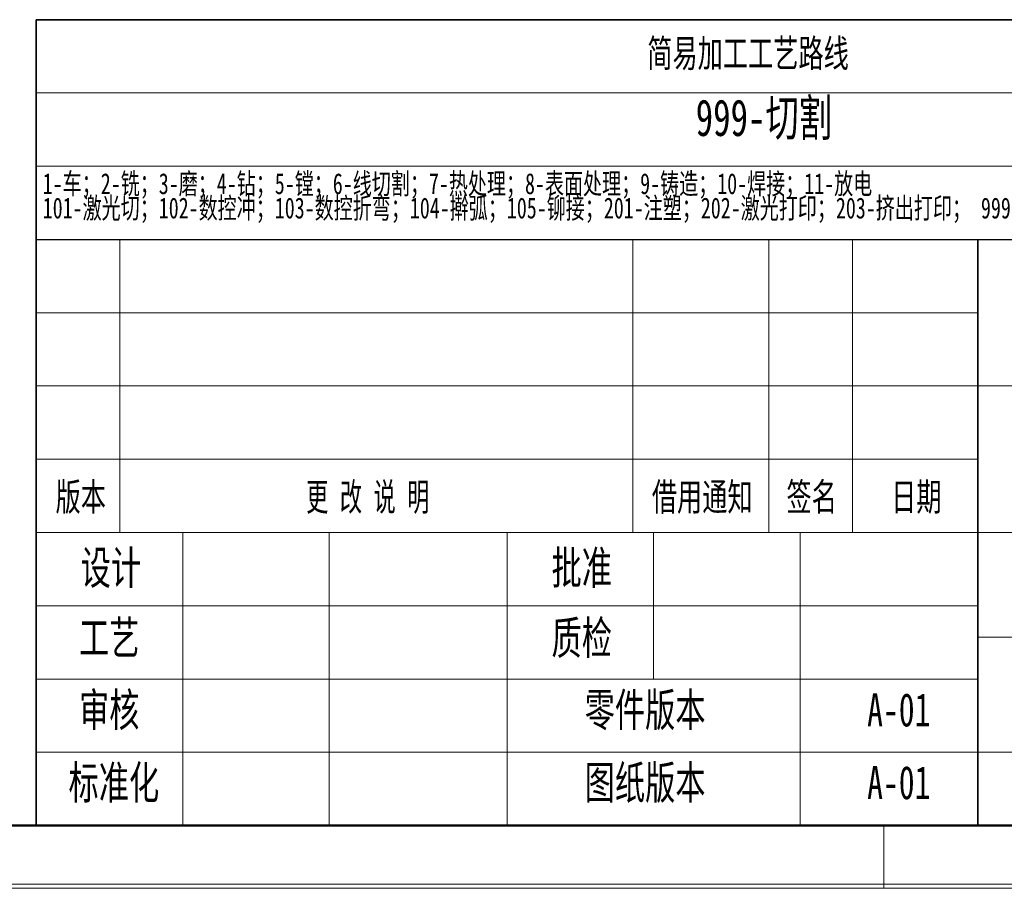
# Model space of a CAD drawing. Header units: millimetres. Extents: x -4 to 420, y 0 to 297.
# Tile 7 of 14: x 232 to 327, y 0 to 83. Entities that reach past the tile are written whole.
import ezdxf

# ---------------------------------------------------------------- set-up
doc = ezdxf.new("R2010")
doc.units = ezdxf.units.MM
doc.layers.get('0').update_dxf_attribs({"lineweight": 18})
doc.layers.add('文字层', color=7, linetype='Continuous', lineweight=25)
doc.layers.add('细线层', color=7, linetype='Continuous', lineweight=25)
doc.styles.add('SLDTEXTSTYLE0', font='txt', dxfattribs={"width": 0.7})
doc.styles.add('SLDTEXTSTYLE1', font='txt', dxfattribs={"width": 0.614286})
doc.styles.add('SLDTEXTSTYLE2', font='txt', dxfattribs={"width": 0.7})

# ---------------------------------------------------------------- blocks, each defined once
blk = doc.blocks.new('SW_NOTE_1')
at = {"color": 0, "linetype": 'Continuous', "lineweight": 0, "char_height": 2, "attachment_point": 1, "style": 'SLDTEXTSTYLE0'}
for s, insert, width in [('1-车；2-铣；3-磨；4-钻；5-镗；6-线切割；7-热处理；8-表面处理；9-铸造；10-焊接；11-放电', (0, 2.578), 171.50391), ('101-激光切；102-数控冲；103-数控折弯；104-擀弧；105-铆接；201-注塑；202-激光打印；203-挤出打印； 999-其余中文描述', (0, 0.25), 225.64246)]:
    blk.add_mtext(s, dxfattribs=dict(at, insert=insert, width=width))

msp = doc.modelspace()

# ---------------------------------------------------------------- linework, layer by layer
at = {"color": 7, "linetype": 'Continuous', "lineweight": 35}
for p, q in [((233.995928, 61.989446), (233.995928, 82.989446)), ((233.995928, 82.989446), (413.995928, 82.989446)), ((233.995928, 61.989446), (233.995928, 5.989446)), ((323.995928, 61.989446), (323.995928, 5.989446)), ((413.995928, 5.989446), (233.995928, 5.989446))]:
    msp.add_line(p, q, dxfattribs=at)
at = {"color": 7, "linetype": 'Continuous', "lineweight": 18}
for p, q in [((233.995928, 75.989446), (413.995928, 75.989446)), ((367.995928, 68.989446), (233.995928, 68.989446)), ((241.995928, 33.989446), (241.995928, 61.989446)), ((290.995928, 33.989446), (290.995928, 61.989446)), ((303.995928, 33.989446), (303.995928, 61.989446)), ((311.995928, 33.989446), (311.995928, 61.989446)), ((323.995928, 54.989446), (233.995928, 54.989446)), ((323.995928, 47.989446), (233.995928, 47.989446)), ((323.995928, 47.989446), (367.995928, 47.989446)), ((323.995928, 40.989446), (233.995928, 40.989446)), ((367.995928, 33.989446), (233.995928, 33.989446)), ((247.995928, 5.989446), (247.995928, 33.989446)), ((261.995928, 5.989446), (261.995928, 33.989446)), ((278.995928, 5.989446), (278.995928, 33.989446)), ((292.995928, 19.989446), (292.995928, 33.989446)), ((306.995928, 5.989446), (306.995928, 33.989446)), ((323.995928, 26.989446), (233.995928, 26.989446)), ((367.995928, 23.989446), (323.995928, 23.989446)), ((323.995928, 19.989446), (233.995928, 19.989446)), ((323.995928, 12.989446), (233.995928, 12.989446)), ((314.995928, 5.989446), (314.995928, -0.010554)), ((-0.000512, 0.39658), (419.992988, 0.39658)), ((209.995928, -0.010554), (419.995928, -0.010554))]:
    msp.add_line(p, q, dxfattribs=at)
at = {"color": 7, "linetype": 'Continuous', "lineweight": 25}
msp.add_line((233.995928, 61.989446), (413.995928, 61.989446), dxfattribs=at)
at = {"color": 7, "linetype": 'Continuous', "lineweight": 50}
for p in [(23.995928, 5.989446), (233.995928, 5.989446)]:
    msp.add_line(p, (413.995928, 5.989446), dxfattribs=at)
at = {"layer": '细线层', "color": 7, "lineweight": 18}
msp.add_line((323.995928, 12.989446), (413.995928, 12.989446), dxfattribs=at)

# ---------------------------------------------------------------- block references
at = {"color": 7, "linetype": 'Continuous', "lineweight": 0}
msp.add_blockref('SW_NOTE_1', (234.613338, 65.745062), dxfattribs=at)

# ---------------------------------------------------------------- texts
at = {"color": 7, "linetype": 'Continuous', "lineweight": 0, "attachment_point": 2}
for s, insert, char_height, width, style in [('简易加工工艺路线', (302.024959, 81.104479), 2.6458333, 41.69774209, 'SLDTEXTSTYLE0'), ('版本', (238.251358, 38.716818), 2.6458333, 10.11920391, 'SLDTEXTSTYLE0'), ('更 改 说 明', (265.677016, 38.716818), 2.6458333, 24.82437816, 'SLDTEXTSTYLE1'), ('借用通知', (297.641131, 38.716818), 2.6458333, 20.56950652, 'SLDTEXTSTYLE0'), ('签名', (308.106167, 38.716818), 2.6458333, 9.70533054, 'SLDTEXTSTYLE0'), ('日期', (318.106177, 38.716818), 2.6458333, 9.12590782, 'SLDTEXTSTYLE0'), ('设计', (241.128215, 32.218094), 3.175, 12.09337989, 'SLDTEXTSTYLE0'), ('批准', (286.128225, 32.218094), 3.175, 12.1927095, 'SLDTEXTSTYLE0'), ('工艺', (240.968493, 25.520293), 3.175, 11.99405028, 'SLDTEXTSTYLE0'), ('质检', (286.128225, 25.520293), 3.175, 12.16787709, 'SLDTEXTSTYLE0'), ('审核', (240.968493, 18.634435), 3.175, 11.77055866, 'SLDTEXTSTYLE0'), ('零件版本', (292.185428, 18.634435), 3.175, 24.85723464, 'SLDTEXTSTYLE0'), ('A-01', (316.428735, 18.634435), 3.175, 12.01888268, 'SLDTEXTSTYLE2'), ('标准化', (241.412652, 11.683702), 3.175, 18.52497207, 'SLDTEXTSTYLE0'), ('图纸版本', (292.185428, 11.683702), 3.175, 24.26125698, 'SLDTEXTSTYLE0'), ('A-01', (316.428735, 11.683703), 3.175, 12.01888268, 'SLDTEXTSTYLE2')]:
    msp.add_mtext(s, dxfattribs=dict(at, insert=insert, char_height=char_height, width=width, style=style))
at = {"layer": '文字层', "color": 1, "insert": (297.021498, 75.37774), "char_height": 3.5, "width": 27.21005587, "attachment_point": 1, "style": 'SLDTEXTSTYLE0'}
msp.add_mtext('999-切割', dxfattribs=at)

doc.saveas('drawing.dxf')
